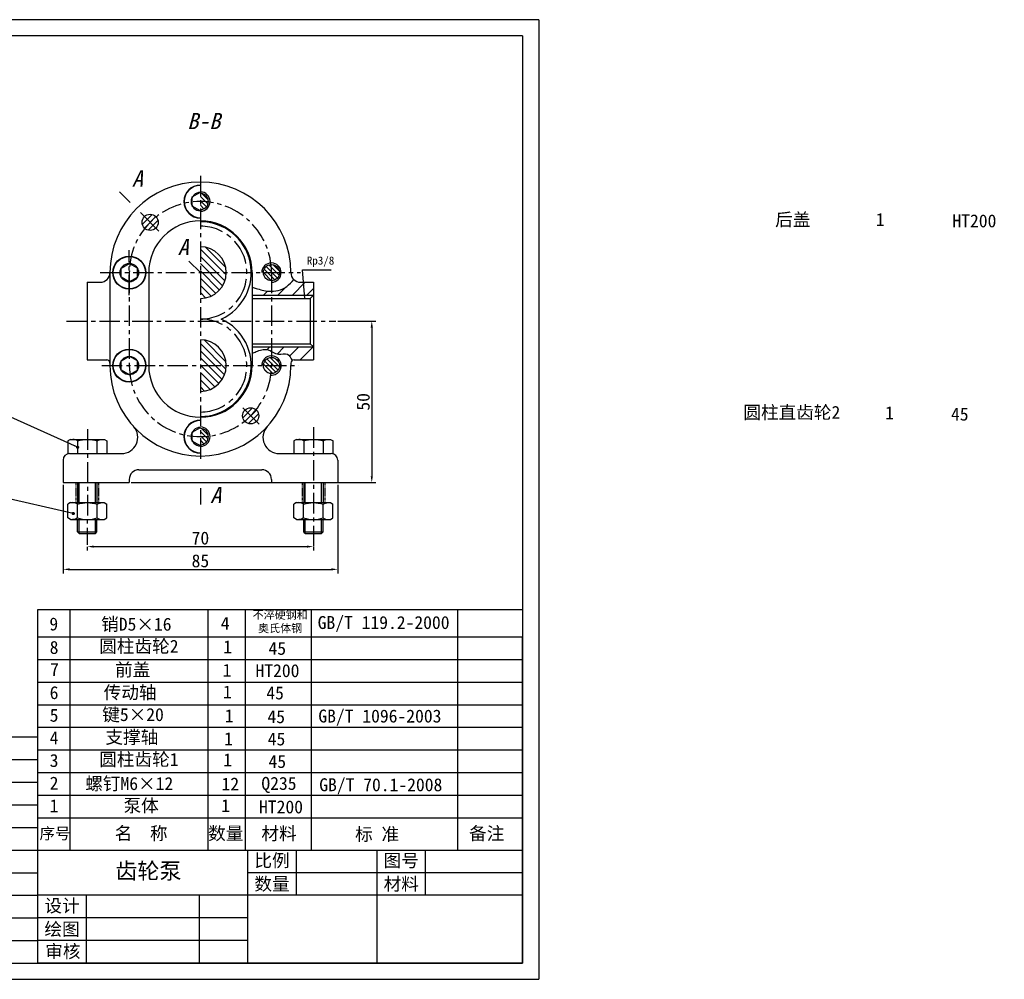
# Model space of a CAD drawing. Header units: millimetres. Extents: x 307 to 871, y 319 to 616.
# Tile 3 of 3: x 566 to 871, y 319 to 616. Entities that reach past the tile are written whole.
import ezdxf

# ---------------------------------------------------------------- set-up
doc = ezdxf.new("R2010")
doc.units = ezdxf.units.MM
for name, pattern in [('CENTER', [50.8, 31.75, -6.35, 6.35, -6.35]), ('CENTER4', [12.7, 7.9375, -1.5875, 1.5875, -1.5875]), ('PHANTOM4', [15.875, 7.9375, -1.5875, 1.5875, -1.5875, 1.5875, -1.5875])]:
    doc.linetypes.add(name, pattern=pattern)
doc.layers.add('1轮廓实线层', color=7, linetype='Continuous', lineweight=30)
doc.layers.add('实体层', color=7, linetype='Continuous', lineweight=30)
for name, color, linetype in [('2细线层', 7, 'Continuous'), ('3中心线层', 7, 'CENTER4'), ('5剖面线层', 7, 'Continuous'), ('7标注层', 7, 'Continuous'), ('8符号标注层', 7, 'Continuous'), ('中心线层', 1, 'CENTER'), ('细实线层', 7, 'Continuous')]:
    doc.layers.add(name, color=color, linetype=linetype)
doc.layers.add('图框', color=7, linetype='Continuous', lineweight=30, plot=False)
doc.layers.add('尺寸标注层', color=7, linetype='Continuous', plot=False)
doc.styles.add('PC_TEXTSTYLE', font='仿宋_GB2312.ttf')
doc.styles.get("Standard").update_dxf_attribs({"font": '仿宋_GB2312.ttf'})
doc.styles.add('样式 1', font='仿宋_GB2312.ttf', dxfattribs={"height": 6})
doc.styles.add('样式 2', font='仿宋_GB2312.ttf', dxfattribs={"height": 7})
doc.dimstyles.new('ISO-25', dxfattribs={"dimtxt": 4, "dimasz": 2, "dimexe": 1.25, "dimexo": 0.625, "dimtad": 1, "dimdsep": 46, "dimtxsty": 'Standard', "dimcen": 2.5, "dimadec": 0, "dimazin": 0, "dimtfac": 1, "dimtmove": 0, "dimatfit": 3, "dimfxl": 1, "dimarcsym": 0})

# ---------------------------------------------------------------- blocks, each defined once
blk = doc.blocks.new('*D19')
at = {"layer": '7标注层', "color": 0, "lineweight": -2, "transparency": 16777216}
for p, q in [((664.9, 522.78), (676.68, 522.78)), ((675.43, 520.78), (675.43, 474.78)), ((601.01, 472.78), (676.68, 472.78))]:
    blk.add_line(p, q, dxfattribs=at)
at = {"layer": '7标注层', "color": 0, "transparency": 16777216}
for points in [[(675.1, 520.78), (675.77, 520.78), (675.43, 522.78)], [(675.1, 474.78), (675.77, 474.78), (675.43, 472.78)]]:
    blk.add_solid(points, dxfattribs=at)
at = {"layer": 'Defpoints', "color": 0, "transparency": 16777216}
for p in [(664.28, 522.78), (600.39, 472.78), (675.43, 472.78)]:
    blk.add_point(p, dxfattribs=at)
at = {"layer": '7标注层', "color": 0, "transparency": 16777216, "insert": (672.81, 497.78), "char_height": 4, "attachment_point": 5, "rotation": 90}
blk.add_mtext('50', dxfattribs=at)
blk = doc.blocks.new('*D26')
at = {"layer": '7标注层', "color": 0, "lineweight": -2, "transparency": 16777216}
for p, q in [((579.89, 472.15), (579.89, 444.69)), ((664.89, 472.15), (664.89, 444.69)), ((581.89, 445.94), (662.89, 445.94))]:
    blk.add_line(p, q, dxfattribs=at)
at = {"layer": '7标注层', "color": 0, "transparency": 16777216}
for points in [[(581.89, 446.27), (581.89, 445.6), (579.89, 445.94)], [(662.89, 446.27), (662.89, 445.6), (664.89, 445.94)]]:
    blk.add_solid(points, dxfattribs=at)
at = {"layer": 'Defpoints', "color": 0, "transparency": 16777216}
for p in [(579.89, 472.78), (664.89, 472.78), (664.89, 445.94)]:
    blk.add_point(p, dxfattribs=at)
at = {"layer": '7标注层', "color": 0, "transparency": 16777216, "insert": (622.39, 448.56), "char_height": 4, "attachment_point": 5}
blk.add_mtext('85', dxfattribs=at)
blk = doc.blocks.new('*D60')
at = {"layer": '7标注层', "color": 0, "lineweight": -2, "transparency": 16777216}
for p, q in [((587.39, 452.88), (587.39, 451.73)), ((589.39, 452.98), (655.39, 452.98)), ((657.39, 452.88), (657.39, 451.73))]:
    blk.add_line(p, q, dxfattribs=at)
at = {"layer": '7标注层', "color": 0, "transparency": 16777216}
for points in [[(589.39, 453.31), (589.39, 452.65), (587.39, 452.98)], [(655.39, 453.31), (655.39, 452.65), (657.39, 452.98)]]:
    blk.add_solid(points, dxfattribs=at)
at = {"layer": 'Defpoints', "color": 0, "transparency": 16777216}
for p in [(587.39, 453.51), (657.39, 453.51), (657.39, 452.98)]:
    blk.add_point(p, dxfattribs=at)
at = {"layer": '7标注层', "color": 0, "transparency": 16777216, "insert": (622.39, 455.6), "char_height": 4, "attachment_point": 5}
blk.add_mtext('70', dxfattribs=at)

msp = doc.modelspace()

# ---------------------------------------------------------------- hatches: boundary and pattern name
at = {"layer": '5剖面线层'}
h = msp.add_hatch(dxfattribs=at)
h.set_pattern_fill('ANSI31', color=256, scale=0.3, angle=90)
h.set_pattern_definition([(135, (622.3857, 557.2785), (-0.673519, -0.673519), [])])
h.paths.add_polyline_path([(622.386, 487.019, 0.0284321), (624.882, 487.161, -0.4309639), (622.386, 484.519)])
h.paths.add_polyline_path([(644.244, 506.523, 0.0284321), (644.386, 509.019), (646.886, 509.019, -0.4309639)])
h.paths.add_polyline_path([(644.244, 540.275, -0.4309639), (646.886, 537.779), (644.386, 537.779, 0.0284321)])
h.paths.add_polyline_path([(622.386, 559.779), (622.386, 562.279, -0.4309639), (624.882, 559.637, 0.0284321)])
h.paths.add_polyline_path([(641.886, 509.019, -0.4142136), (644.386, 511.519), (644.386, 509.019)])
h.paths.add_polyline_path([(641.886, 537.779), (644.386, 537.779), (644.386, 535.279, -0.4142136)])
h.paths.add_polyline_path([(622.386, 487.019), (622.386, 489.519, -0.3976593), (624.882, 487.161, -0.0284321)])
h.paths.add_polyline_path([(641.886, 509.019), (644.386, 509.019, -0.0284321), (644.244, 506.523, -0.3976593)])
h.paths.add_polyline_path([(644.386, 509.019), (644.386, 511.519, -0.4142136), (646.886, 509.019)])
h.paths.add_polyline_path([(644.386, 535.279), (644.386, 537.779), (646.886, 537.779, -0.4142136)])
h.paths.add_polyline_path([(641.886, 537.779, -0.3976593), (644.244, 540.275, -0.0284321), (644.386, 537.779)])
h.paths.add_polyline_path([(622.386, 559.779, -0.0284321), (624.882, 559.637, -0.3976593), (622.386, 557.279)])
h = msp.add_hatch(dxfattribs=at)
h.set_pattern_fill('ANSI31', color=256, scale=0.4)
h.set_pattern_definition([(45, (604.3294, 550.8349), (-0.89803, 0.89803), [])])
h.paths.add_polyline_path([(605.062, 555.103, -0.4309639), (608.695, 554.999, 0.0284321), (606.829, 553.335)])
h.paths.add_polyline_path([(605.165, 551.47, -0.4309639), (605.062, 555.103), (606.829, 553.335, 0.0284321)])
h.paths.add_polyline_path([(606.829, 553.335, -0.0284321), (608.695, 554.999, -0.3976593), (608.597, 551.567)])
h.paths.add_polyline_path([(605.165, 551.47, -0.0284321), (606.829, 553.335), (608.597, 551.567, -0.3976593)])
h = msp.add_hatch(dxfattribs=at)
h.set_pattern_fill('ANSI31', color=256)
h.set_pattern_definition([(45, (639.6357, 510.5776), (-2.24506, 2.24506), [])])
edge = h.paths.add_edge_path()
edge.add_line((644.386, 530.779), (644.386, 532.008))
edge.add_spline(control_points=[(644.386, 532.008), (646.073, 532.042), (648.856, 532.823), (650.607, 534.866), (651.275, 535.646)], knot_values=[4.8287451, 4.8287451, 4.8287451, 4.8287451, 9.7650794, 12.8152802, 12.8152802, 12.8152802, 12.8152802], degree=3, periodic=0)
edge.add_arc((653.386, 537.779), 3, 225.29734, 270)
edge.add_line((653.386, 534.779), (657.386, 534.779))
edge.add_line((657.386, 534.779), (657.386, 530.779))
edge.add_line((657.386, 530.779), (644.386, 530.779))
edge = h.paths.add_edge_path()
edge.add_line((644.386, 513.413), (644.386, 514.779))
edge.add_line((644.386, 514.779), (657.386, 514.779))
edge.add_line((657.386, 514.779), (657.386, 510.779))
edge.add_line((657.386, 510.779), (651.386, 510.779))
edge.add_arc((651.386, 509.779), 1, 90, 126.96164)
edge.add_spline(control_points=[(650.784, 510.578), (650.384, 511.408), (649.527, 513.182), (646.603, 512.076), (645.08, 513.031), (644.386, 513.413)], knot_values=[4.9455405, 4.9455405, 4.9455405, 4.9455405, 7.3675777, 10.1198549, 12.4578945, 12.4578945, 12.4578945, 12.4578945], degree=3, periodic=0)
edge = h.paths.add_edge_path()
edge.add_line((639.636, 530.779), (644.386, 530.779))
edge.add_line((644.386, 530.779), (644.386, 532.008))
edge.add_spline(control_points=[(644.386, 532.008), (644.095, 532.002), (642.45, 532.045), (640.907, 532.511), (639.636, 532.895)], knot_values=[0, 0, 0, 0, 0.8496615, 4.8287451, 4.8287451, 4.8287451, 4.8287451], degree=3, periodic=0)
edge.add_line((639.636, 532.895), (639.636, 530.779))
edge = h.paths.add_edge_path()
edge.add_spline(control_points=[(639.636, 513.318), (640.84, 513.762), (642.514, 514.378), (643.974, 513.64), (644.386, 513.413)], knot_values=[0, 0, 0, 0, 3.5587661, 4.9455405, 4.9455405, 4.9455405, 4.9455405], degree=3, periodic=0)
edge.add_line((644.386, 513.413), (644.386, 514.779))
edge.add_line((644.386, 514.779), (639.636, 514.779))
edge.add_line((639.636, 514.779), (639.636, 513.318))
h = msp.add_hatch(dxfattribs=at)
h.set_pattern_fill('ANSI31', color=256, scale=0.4)
h.set_pattern_definition([(45, (635.4421, 490.9622), (-0.89803, 0.89803), [])])
h.paths.add_polyline_path([(636.077, 491.798, 0.0284321), (637.942, 493.462), (639.71, 491.694, -0.4309639)])
h.paths.add_polyline_path([(637.942, 493.462, 0.0284321), (639.607, 495.328, -0.4309639), (639.71, 491.694)])
h.paths.add_polyline_path([(636.077, 491.798, -0.3976593), (636.174, 495.23), (637.942, 493.462, -0.0284321)])
h.paths.add_polyline_path([(636.174, 495.23, -0.3976593), (639.607, 495.328, -0.0284321), (637.942, 493.462)])
at = {"layer": '7标注层'}
h = msp.add_hatch(dxfattribs=at)
h.set_pattern_fill('ANSI31', color=256, scale=0.5, angle=90)
h.paths.add_polyline_path([(622.386, 545.779), (622.386, 537.779), (630.386, 537.779, 0.4142136)])
h.paths.add_polyline_path([(630.386, 537.779), (622.386, 537.779), (622.386, 532.779), (622.386, 529.779, 0.4142136)])
h.paths.add_polyline_path([(622.386, 517.019), (622.386, 509.019), (630.386, 509.019, 0.4142136)])
h.paths.add_polyline_path([(630.386, 509.019), (622.386, 509.019), (622.386, 501.019, 0.4142136)])

# ---------------------------------------------------------------- linework, layer by layer
at = {"layer": '1轮廓实线层'}
for p, q in [((722.1, 611.061), (332.1, 611.061)), ((722.1, 611.061), (722.1, 324.061)), ((594.386, 537.779), (594.386, 509.019)), ((606.386, 537.779), (606.386, 509.019)), ((638.386, 537.779), (638.386, 509.019)), ((582.167, 486.154), (581.355, 485.685)), ((652.143, 486.154), (651.331, 485.685)), ((582.136, 466.591), (581.324, 466.122)), ((582.136, 466.591), (592.636, 466.591)), ((652.112, 466.591), (651.299, 466.122)), ((652.112, 466.591), (662.612, 466.591)), ((590.417, 461.86), (590.417, 466.122)), ((593.448, 461.86), (593.448, 466.122)), ((660.393, 461.86), (660.393, 466.122)), ((663.424, 461.86), (663.424, 466.122)), ((582.136, 461.391), (592.636, 461.391)), ((592.636, 461.391), (593.448, 461.86)), ((652.112, 461.391), (662.612, 461.391)), ((662.612, 461.391), (663.424, 461.86)), ((332.1, 324.061), (722.1, 324.061))]:
    msp.add_line(p, q, dxfattribs=at)
at = {"layer": '1轮廓实线层', "extrusion": (0, 0, -1)}
for p, q in [((592.667, 486.154), (593.48, 485.685)), ((662.643, 486.154), (663.455, 485.685)), ((592.636, 466.591), (593.448, 466.122)), ((662.612, 466.591), (663.424, 466.122)), ((581.324, 461.86), (581.324, 466.122)), ((584.355, 461.86), (584.355, 466.122)), ((651.299, 461.86), (651.299, 466.122)), ((654.331, 461.86), (654.331, 466.122)), ((582.136, 461.391), (581.324, 461.86)), ((652.112, 461.391), (651.299, 461.86))]:
    msp.add_line(p, q, dxfattribs=at)
for points in [[(-622.386, 556.919), (-619.886, 558.362), (-619.886, 561.195), (-622.386, 562.639)], [(-600.386, 534.919), (-597.886, 536.362), (-597.886, 539.195), (-600.386, 540.639)], [(-600.386, 506.159), (-597.886, 507.602), (-597.886, 510.435), (-600.386, 511.879)], [(-622.386, 484.159), (-619.886, 485.602), (-619.886, 488.435), (-622.386, 489.879)]]:
    msp.add_lwpolyline(points, dxfattribs=at)
at = {"layer": '1轮廓实线层'}
for points in [[(600.386, 534.919), (602.886, 536.362), (602.886, 539.195), (600.386, 540.639)], [(600.386, 506.159), (602.886, 507.602), (602.886, 510.435), (600.386, 511.879)]]:
    msp.add_lwpolyline(points, dxfattribs=at)
for centre, radius in [((600.386, 537.779), 5.1), ((600.386, 537.779), 5), ((600.386, 537.779), 2.86), ((600.386, 508.992), 5.1), ((600.386, 509.019), 5), ((600.386, 509.019), 2.86)]:
    msp.add_circle(centre, radius, dxfattribs=at)
for centre, radius, start, end in [((622.386, 559.779), 5.1, 90, 270), ((622.386, 559.779), 5, 90, 270), ((622.386, 559.779), 2.86, 90, 270), ((622.386, 537.779), 16, 0, 180), ((622.386, 537.779), 15.75, 294.07449, 90), ((622.386, 537.779), 8, 270, 90), ((622.386, 509.019), 15.75, 270, 65.92551), ((622.386, 509.019), 8, 270, 90), ((622.386, 509.019), 16, 180, 0), ((622.386, 487.019), 5.1, 90, 270), ((622.386, 487.019), 5, 90, 270), ((622.386, 487.019), 2.86, 90, 270), ((582.871, 483.47), 2.684, 55.61589, 90), ((652.847, 483.47), 2.684, 55.61589, 90), ((582.839, 463.907), 2.684, 55.61589, 90), ((652.815, 463.907), 2.684, 55.61589, 90), ((587.386, 471.422), 10.031, 252.41243, 287.58757), ((591.932, 464.074), 2.684, 235.61589, 270), ((657.362, 471.422), 10.031, 252.41243, 287.58757), ((661.908, 464.074), 2.684, 235.61589, 270)]:
    msp.add_arc(centre, radius, start, end, dxfattribs=at)
at = {"layer": '1轮廓实线层', "extrusion": (0, 0, -1)}
for centre, radius, start, end in [((-587.417, 476.122), 10.031, 72.41243, 107.58757), ((-591.964, 483.47), 2.684, 55.61589, 90), ((-657.393, 476.122), 10.031, 72.41243, 107.58757), ((-661.94, 483.47), 2.684, 55.61589, 90), ((-587.386, 456.559), 10.031, 72.41243, 107.58757), ((-591.932, 463.907), 2.684, 55.61589, 90), ((-657.362, 456.559), 10.031, 72.41243, 107.58757), ((-661.908, 463.907), 2.684, 55.61589, 90), ((-582.839, 464.074), 2.684, 235.61589, 270), ((-652.815, 464.074), 2.684, 235.61589, 270)]:
    msp.add_arc(centre, radius, start, end, dxfattribs=at)
at = {"layer": '2细线层'}
for p, q in [((727.1, 616.061), (307.1, 616.061)), ((727.1, 616.061), (727.1, 319.061)), ((307.1, 319.061), (727.1, 319.061))]:
    msp.add_line(p, q, dxfattribs=at)
at = {"layer": '3中心线层'}
for centre in [(622.386, 537.779), (622.386, 509.019)]:
    msp.add_arc(centre, 14.38, 270, 90, dxfattribs=at)
at = {"layer": '7标注层'}
for p, q in [((654.686, 529.779), (653.978, 538.62)), ((653.978, 538.62), (662.916, 538.62)), ((584.886, 466.591), (584.886, 472.779)), ((589.886, 466.591), (589.886, 472.779)), ((654.862, 466.591), (654.862, 472.779)), ((659.862, 466.591), (659.862, 472.779)), ((584.886, 457.068), (584.886, 461.391)), ((589.886, 457.068), (589.886, 461.391)), ((654.862, 457.068), (654.862, 461.391)), ((659.862, 457.068), (659.862, 461.391)), ((572.1, 425.061), (722.1, 425.061))]:
    msp.add_line(p, q, dxfattribs=at)
at = {"layer": '7标注层', "color": 7, "lineweight": 30}
for p, q in [((584.886, 457.068), (584.386, 457.568)), ((584.386, 457.568), (590.386, 457.568)), ((589.886, 457.068), (590.386, 457.568)), ((654.862, 457.068), (654.362, 457.568)), ((654.362, 457.568), (660.362, 457.568)), ((659.862, 457.068), (660.362, 457.568)), ((584.886, 457.068), (589.886, 457.068)), ((654.862, 457.068), (659.862, 457.068))]:
    msp.add_line(p, q, dxfattribs=at)
at = {"layer": '8符号标注层', "color": 7, "lineweight": 30}
for p, q in [((597.385, 562.779), (600.648, 559.517)), ((618.85, 541.314), (622.386, 537.779)), ((622.386, 537.779), (622.386, 532.779)), ((622.386, 471.018), (622.386, 466.018))]:
    msp.add_line(p, q, dxfattribs=at)
at = {"layer": '中心线层', "ltscale": 0.2}
for p, q in [((622.386, 567.779), (622.386, 479.019)), ((600.386, 530.779), (600.386, 544.779)), ((591.386, 537.779), (653.386, 537.779)), ((600.386, 537.779), (600.386, 509.019)), ((644.386, 537.779), (644.386, 509.019)), ((580.991, 522.779), (664.276, 522.779)), ((591.872, 509.019), (652.899, 509.019)), ((587.423, 489.31), (587.386, 453.509)), ((657.386, 489.93), (657.386, 452.324))]:
    msp.add_line(p, q, dxfattribs=at)
at = {"layer": '中心线层'}
for p, q in [((609.527, 550.638), (603.822, 556.342)), ((635.476, 495.929), (640.53, 490.875))]:
    msp.add_line(p, q, dxfattribs=at)
at = {"layer": '中心线层', "color": 7, "lineweight": 30}
for p, q in [((581.386, 485.702), (581.386, 481.715)), ((584.386, 485.685), (584.386, 481.779)), ((590.386, 485.704), (590.386, 481.779)), ((593.386, 485.739), (593.386, 481.779)), ((651.362, 485.702), (651.362, 481.715)), ((654.362, 485.685), (654.362, 481.779)), ((660.362, 485.704), (660.362, 481.779)), ((663.362, 485.739), (663.362, 481.779)), ((584.386, 472.779), (584.386, 466.591)), ((590.386, 472.779), (590.386, 466.591)), ((654.362, 472.779), (654.362, 466.591)), ((660.362, 472.779), (660.362, 466.591)), ((584.386, 457.568), (584.386, 461.391)), ((590.386, 457.568), (590.386, 461.391)), ((654.362, 457.568), (654.362, 461.391)), ((660.362, 457.568), (660.362, 461.391))]:
    msp.add_line(p, q, dxfattribs=at)
at = {"layer": '中心线层', "color": 7, "linetype": 'PHANTOM4', "lineweight": -2, "ltscale": 0.1}
for p, q in [((583.886, 472.779), (583.886, 466.591)), ((590.886, 472.779), (590.886, 466.591)), ((653.866, 472.779), (653.866, 466.591)), ((660.866, 472.779), (660.866, 466.591))]:
    msp.add_line(p, q, dxfattribs=at)
at = {"layer": '中心线层', "ltscale": 0.2}
for centre, start, end in [((622.386, 537.779), 0, 180), ((622.386, 509.019), 180, 0)]:
    msp.add_arc(centre, 22, start, end, dxfattribs=at)
at = {"layer": '图框'}
for p, q in [((722.1, 324.061), (722.1, 399.061)), ((722.1, 359.061), (722.1, 324.061))]:
    msp.add_line(p, q, dxfattribs=at)
at = {"layer": '实体层'}
for p, q in [((594.386, 537.779), (594.386, 537.779)), ((650.386, 537.779), (650.386, 537.779)), ((587.386, 534.779), (591.386, 534.779)), ((587.386, 534.779), (587.386, 510.779)), ((653.386, 534.779), (657.386, 534.779)), ((657.386, 534.779), (657.386, 510.779)), ((638.386, 530.779), (657.386, 530.779)), ((656.386, 529.779), (657.386, 530.779)), ((656.386, 529.779), (656.386, 515.779)), ((656.386, 515.779), (657.386, 514.779)), ((638.386, 514.779), (657.386, 514.779)), ((587.386, 510.779), (593.386, 510.779)), ((594.386, 509.779), (594.386, 509.019)), ((650.386, 509.779), (650.386, 509.019)), ((651.386, 510.779), (657.386, 510.779)), ((582.167, 486.154), (592.667, 486.154)), ((652.143, 486.154), (662.643, 486.154)), ((581.886, 481.779), (598.006, 481.779)), ((646.766, 481.779), (662.886, 481.779)), ((579.886, 479.779), (579.886, 472.779)), ((664.886, 479.779), (664.886, 472.779)), ((603.386, 476.779), (641.386, 476.779)), ((579.886, 472.779), (600.386, 472.779)), ((600.386, 473.779), (600.386, 472.779)), ((644.386, 473.779), (644.386, 472.779)), ((644.386, 472.779), (664.886, 472.779)), ((722.1, 359.061), (722.1, 324.061)), ((722.1, 324.061), (572.1, 324.061))]:
    msp.add_line(p, q, dxfattribs=at)
at = {"layer": '实体层', "lineweight": 30}
for p, q in [((572.1, 359.061), (572.1, 433.561)), ((722.1, 359.061), (722.1, 425.061)), ((572.1, 324.061), (572.1, 390.061)), ((572.1, 324.061), (572.1, 359.061)), ((572.1, 359.061), (722.1, 359.061)), ((422.1, 324.061), (572.1, 324.061))]:
    msp.add_line(p, q, dxfattribs=at)
at = {"layer": '实体层'}
for centre in [(606.829, 553.335), (644.386, 537.779), (644.386, 509.019), (637.942, 493.462)]:
    msp.add_circle(centre, 2.5, dxfattribs=at)
for centre, radius, start, end in [((622.386, 537.779), 28, 0, 180), ((622.386, 559.779), 2.5, 270, 90), ((591.386, 537.779), 3, 270, 0), ((653.386, 537.779), 3, 180, 270), ((593.386, 509.779), 1, 360, 90), ((622.386, 509.019), 28, 180, 0), ((651.386, 509.779), 1, 90, 180), ((598.006, 486.779), 5, 270, 42.37184), ((622.386, 487.019), 2.5, 270, 90), ((646.766, 486.779), 5, 137.62816, 270), ((581.886, 479.779), 2, 90, 180), ((662.886, 479.779), 2, 0, 90), ((603.386, 473.779), 3, 90, 180), ((641.386, 473.779), 3, 0, 90)]:
    msp.add_arc(centre, radius, start, end, dxfattribs=at)
at = {"layer": '细实线层'}
for p, q in [((638.386, 529.779), (656.386, 529.779)), ((638.386, 515.779), (656.386, 515.779)), ((582.1, 359.061), (582.1, 433.561)), ((624.752, 359.061), (624.752, 433.561)), ((636.368, 359.061), (636.368, 433.561)), ((656.768, 359.061), (656.768, 433.561)), ((702.1, 359.061), (702.1, 433.561)), ((572.1, 418.061), (722.1, 418.061)), ((572.1, 411.061), (722.1, 411.061)), ((572.1, 404.061), (722.1, 404.061)), ((572.1, 404.061), (722.1, 404.061)), ((572.1, 397.061), (722.1, 397.061)), ((422.1, 387.061), (572.1, 387.061)), ((572.1, 390.061), (722.1, 390.061)), ((572.1, 383.061), (722.1, 383.061)), ((422.1, 380.061), (572.1, 380.061)), ((572.1, 376.061), (722.1, 376.061)), ((422.1, 373.061), (572.1, 373.061)), ((572.1, 369.061), (722.1, 369.061)), ((422.1, 366.061), (572.1, 366.061)), ((422.1, 359.061), (572.1, 359.061)), ((422.1, 359.061), (572.1, 359.061)), ((637.1, 324.061), (637.1, 359.061)), ((652.1, 345.061), (652.1, 359.061)), ((677.1, 324.061), (677.1, 359.061)), ((692.1, 345.061), (692.1, 359.061)), ((422.1, 352.061), (572.1, 352.061)), ((722.1, 352.061), (637.1, 352.061)), ((422.1, 345.061), (572.1, 345.061)), ((722.1, 345.061), (572.1, 345.061)), ((587.1, 324.061), (587.1, 345.061)), ((622.1, 324.061), (622.1, 345.061)), ((422.1, 338.061), (572.1, 338.061)), ((637.1, 338.061), (572.1, 338.061)), ((422.1, 331.061), (572.1, 331.061)), ((637.1, 331.061), (572.1, 331.061)), ((422.1, 324.061), (572.1, 324.061))]:
    msp.add_line(p, q, dxfattribs=at)
at = {"layer": '细实线层', "lineweight": 30}
for p, q in [((572.1, 433.561), (722.1, 433.561)), ((422.1, 394.061), (572.1, 394.061))]:
    msp.add_line(p, q, dxfattribs=at)
at = {"layer": '细实线层'}
for centre, start, end in [((622.386, 559.779), 270, 90), ((644.386, 537.779), 270, 180), ((644.386, 509.019), 265.76791, 180), ((622.386, 487.019), 270, 90)]:
    msp.add_arc(centre, 3, start, end, dxfattribs=at)
for points, start_tangent, end_tangent in [([(638.386, 533.273), (639.636, 532.895), (643.52, 532.03), (649.119, 533.489), (651.275, 535.646)], (0.9587267, -0.2897568), (0.6577773, 0.7674689)), ([(638.386, 512.858), (639.636, 513.318), (643.138, 513.948), (646.576, 512.513), (649.328, 512.513), (650.784, 510.578)], (1.0153008, 0.3739837), (0.4965938, -1.028424))]:
    msp.add_spline(points, degree=3, dxfattribs=dict(at, start_tangent=start_tangent, end_tangent=end_tangent))

# ---------------------------------------------------------------- texts
at = {"layer": '7标注层', "insert": (655.34, 542.76), "char_height": 2.5, "attachment_point": 1, "style": 'PC_TEXTSTYLE'}
msp.add_mtext_dynamic_manual_height_columns('Rp3/8', width=7.4124, gutter_width=12.5, heights=[0], dxfattribs=at)
at = {"layer": '8符号标注层', "color": 7, "char_height": 5, "attachment_point": 5, "style": 'PC_TEXTSTYLE'}
for s, insert in [('{\\fFangSong|b0|i1|c134|p49;B-B}', (623.428, 584.686)), ('{\\fFangSong|b0|i1|c134|p49;A}', (602.89, 566.899)), ('{\\fFangSong|b0|i1|c134|p49;A}', (617.069, 545.703)), ('{\\fFangSong|b0|i1|c134|p49;A}', (627.131, 468.937))]:
    msp.add_mtext(s, dxfattribs=dict(at, insert=insert))
at = {"layer": '图框', "attachment_point": 5, "style": '样式 1'}
for s, insert, char_height, width in [('比例', (644.567, 355.626), 4, 22.67104), ('图号', (684.567, 355.626), 4, 22.67104), ('齿轮泵', (606.319, 352.352), 5, 90), ('数量', (644.56, 348.366), 4, 22.67104), ('材料', (684.56, 348.366), 4, 22.67104), ('设计', (579.567, 341.626), 4, 22.67104), ('绘图', (579.56, 334.366), 4, 22.67104), ('审核', (579.81, 327.499), 4, 22.67104)]:
    msp.add_mtext(s, dxfattribs=dict(at, insert=insert, char_height=char_height, width=width))
at = {"layer": '尺寸标注层', "char_height": 4, "attachment_point": 5, "style": '样式 1'}
for s, insert in [('后盖', (805.756, 553.967)), ('前盖', (601.435, 414.667)), ('数量', (630.239, 364.007))]:
    msp.add_mtext(s, dxfattribs=dict(at, insert=insert))
at = {"layer": '尺寸标注层', "attachment_point": 1, "style": '样式 2'}
for s, width, insert, char_height in [('\\pxqc;1', 10, (827.796, 556.201), 4), ('HT200', 20, (855.158, 555.797), 4), ('\\pxqc;1', 10, (830.674, 496.389), 4), ('45', 20, (854.717, 495.973), 4), ('\\pxqc;不淬硬钢和\\P奥氏体钢', 54.62676, (619.757, 433.112), 2.5), ('\\pxqc;9', 10, (572.012, 431.036), 4), ('\\pxqc;4', 10, (625.05, 431.248), 4), ('GB/T 119.2-2000', 45.09598, (658.692, 431.485), 4), ('\\pxqc;8', 10, (572.1, 423.787), 4), ('\\pxqc;1', 10, (625.826, 423.982), 4), ('45', 20, (643.473, 423.488), 4), ('\\pxqc;7', 7.96002, (573.235, 416.929), 4), ('\\pxqc;1', 10, (625.645, 416.71), 4), ('HT200', 20, (639.442, 416.587), 4), ('\\pxqc;6', 10, (572.1, 409.787), 4), ('\\pxqc;1', 10, (625.75, 409.997), 4), ('45', 20, (642.795, 409.697), 4), ('\\pxqc;5', 10, (572.1, 402.787), 4), ('\\pxqc;1', 10, (626.297, 402.635), 4), ('45', 20, (643.143, 402.345), 4), ('GB/T 1096-2003', 45.09598, (658.902, 402.54), 4), ('\\pxqc;4', 10, (572.1, 395.787), 4), ('\\pxqc;1', 10, (626.084, 395.51), 4), ('45', 20, (643.228, 395.456), 4), ('\\pxqc;3', 10, (572.1, 388.787), 4), ('\\pxqc;1', 10, (625.826, 388.982), 4), ('45', 20, (643.473, 388.488), 4), ('\\pxqc;2', 10, (572.1, 381.787), 4), ('12', 10, (628.936, 381.504), 4), ('Q235', 20, (641.265, 381.699), 4), ('GB/T 70.1-2008', 45.09598, (659.179, 381.272), 4), ('\\pxqc;1', 10, (572.1, 374.787), 4), ('\\pxqc;1', 10, (625.2, 374.807), 4), ('HT200', 20, (640.545, 374.42), 4)]:
    msp.add_mtext_dynamic_manual_height_columns(s, width=width, gutter_width=17.5, heights=[0], dxfattribs=dict(at, insert=insert, char_height=char_height))
at = {"layer": '尺寸标注层', "attachment_point": 5, "style": '样式 1'}
for s, insert, char_height, width in [('圆柱直齿轮2', (805.45, 494.319), 4, 42.50969), ('销D5×16', (602.563, 428.749), 4, 73.39818), ('圆柱齿轮2', (603.354, 421.912), 4, 42.50969), ('传动轴', (600.635, 407.636), 4, 22.41804), ('键5×20', (601.538, 400.763), 4, 42.50969), ('支撑轴', (601.188, 393.796), 4, 26.4783), ('圆柱齿轮1', (603.354, 386.912), 4, 42.50969), ('螺钉M6×12', (600.368, 379.434), 4, 66.96768), ('泵体', (604.058, 372.618), 4, 73.39818), ('序号', (577.377, 364.007), 3.5, 15), ('名  称', (604.045, 364.032), 4, 25.86709), ('材料', (646.724, 363.979), 4, 15), ('标 准', (677.095, 363.751), 4, 19.93283), ('备注', (711.009, 364.007), 4, 15)]:
    msp.add_mtext(s, dxfattribs=dict(at, insert=insert, char_height=char_height, width=width))

# ---------------------------------------------------------------- dimensions: what is measured, and where the dimension line sits
at = {"layer": '7标注层'}
dim = msp.add_linear_dim(base=(675.433, 472.779), p1=(664.276, 522.779), p2=(600.386, 472.779), angle=90, dimstyle='ISO-25', dxfattribs=at)
dim.commit()
dim.dimension.update_dxf_attribs({"geometry": '*D19', "text_midpoint": (672.808, 497.779)})
dim = msp.add_linear_dim(base=(664.886, 445.935), p1=(579.886, 472.779), p2=(664.886, 472.779), dimstyle='ISO-25', dxfattribs=at)
dim.commit()
dim.dimension.update_dxf_attribs({"geometry": '*D26', "text_midpoint": (622.386, 445.935), "dimtype": 160})
dim = msp.add_linear_dim(base=(657.386, 452.979), p1=(587.386, 453.509), p2=(657.386, 453.509), dimstyle='ISO-25', dxfattribs=at)
dim.commit()
dim.dimension.update_dxf_attribs({"geometry": '*D60', "text_midpoint": (622.386, 455.604)})

# ---------------------------------------------------------------- leaders
for points in [[(584.386, 483.732), (558.928, 495.226), (551.928, 495.226)], [(583.042, 463.223), (558.928, 468.784), (551.928, 468.784)]]:
    msp.add_leader(points, dimstyle='ISO-25', override={"dimasz": 1, "dimtad": 0, "dimldrblk": 'Dot'}, dxfattribs=at)

doc.saveas('drawing.dxf')
